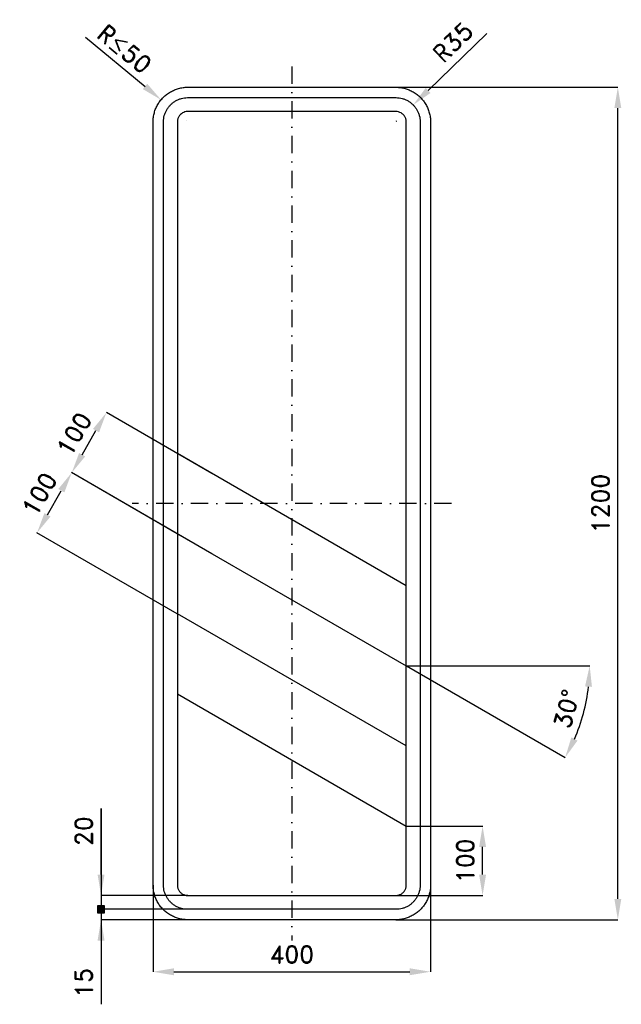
# Model space of a CAD drawing. Header units: millimetres. Extents: x -192 to 675, y -122 to 1297.
import ezdxf

# ---------------------------------------------------------------- set-up
doc = ezdxf.new("R2010")
doc.units = ezdxf.units.MM
doc.header["$LTSCALE"] = 5
doc.linetypes.add('ČERCHOVANÁX2', pattern=[2, 1, -0.5, 0, -0.5])
doc.layers.add('Kóty', color=2, linetype='Continuous')
doc.layers.add('Značka', color=7, linetype='Continuous')
doc.styles.get("Standard").update_dxf_attribs({"font": 'romand.shx', "height": 25})
doc.dimstyles.get("Standard").update_dxf_attribs({"dimtxt": 25, "dimasz": 30, "dimexe": 0.18, "dimexo": 0.0625, "dimgap": 12.5, "dimtad": 1, "dimdec": 0, "dimzin": 0, "dimdsep": 46, "dimtxsty": 'Standard', "dimcen": 0.09, "dimadec": 0, "dimazin": 0, "dimtfac": 1, "dimtdec": 0, "dimtofl": 0, "dimtmove": 0, "dimatfit": 3, "dimfxl": 1, "dimtolj": 1, "dimtzin": 0, "dimarcsym": 0})

# ---------------------------------------------------------------- blocks, each defined once
blk = doc.blocks.new('*D0')
at = {"layer": 'Defpoints', "color": 0, "transparency": 16777216}
for p in [(375, 1174.5), (351.1, 1151.3)]:
    blk.add_point(p, dxfattribs=at)
at = {"layer": 'Kóty', "color": 0, "lineweight": -2, "transparency": 16777216}
for p, q in [((481.3, 1277.6), (396.5, 1195.4)), ((351, 1151.3), (351.2, 1151.3)), ((351.1, 1151.3), (351.1, 1151.4))]:
    blk.add_line(p, q, dxfattribs=at)
blk.add_arc((351.1, 1151.3), 33.3, 43.7996, 44.5489, dxfattribs=at)
at = {"layer": 'Kóty', "color": 0, "transparency": 16777216}
blk.add_solid([(393, 1199), (400, 1191.8), (375, 1174.5)], dxfattribs=at)
at = {"layer": 'Kóty', "color": 0, "transparency": 16777216, "insert": (432.3, 1264.9), "char_height": 25, "attachment_point": 5, "rotation": 44.1093}
blk.add_mtext('\\A1;R35', dxfattribs=at)
blk = doc.blocks.new('*D1')
at = {"layer": 'Defpoints', "color": 0, "transparency": 16777216}
for p in [(0, 50), (400, 50), (400, -75)]:
    blk.add_point(p, dxfattribs=at)
at = {"layer": 'Kóty', "color": 0, "lineweight": -2, "transparency": 16777216}
for p, q in [((0, 49.9), (0, -75.2)), ((400, 49.9), (400, -75.2)), ((30, -75), (370, -75))]:
    blk.add_line(p, q, dxfattribs=at)
at = {"layer": 'Kóty', "color": 0, "transparency": 16777216}
for points in [[(30, -70), (30, -80), (0, -75)], [(370, -70), (370, -80), (400, -75)]]:
    blk.add_solid(points, dxfattribs=at)
at = {"layer": 'Kóty', "color": 0, "transparency": 16777216, "insert": (200, -50), "char_height": 25, "attachment_point": 5}
blk.add_mtext('\\A1;400', dxfattribs=at)
blk = doc.blocks.new('*D2')
at = {"layer": 'Defpoints', "color": 0, "transparency": 16777216}
for p in [(365, 135), (475, 135), (350, 35)]:
    blk.add_point(p, dxfattribs=at)
at = {"layer": 'Kóty', "color": 0, "lineweight": -2, "transparency": 16777216}
for p, q in [((365.1, 135), (475.2, 135)), ((475, 65), (475, 105)), ((350.1, 35), (475.2, 35))]:
    blk.add_line(p, q, dxfattribs=at)
at = {"layer": 'Kóty', "color": 0, "transparency": 16777216}
for points in [[(470, 105), (480, 105), (475, 135)], [(470, 65), (480, 65), (475, 35)]]:
    blk.add_solid(points, dxfattribs=at)
at = {"layer": 'Kóty', "color": 0, "transparency": 16777216, "insert": (450, 85), "char_height": 25, "attachment_point": 5, "rotation": 90}
blk.add_mtext('\\A1;100', dxfattribs=at)
blk = doc.blocks.new('*D3')
at = {"layer": 'Defpoints', "color": 0, "transparency": 16777216}
for p in [(35, 556.5), (365, 365.9), (365, 365.9), (385, 365.9), (613.4, 275.5)]:
    blk.add_point(p, dxfattribs=at)
at = {"layer": 'Kóty', "color": 0, "lineweight": -2, "transparency": 16777216}
for p, q in [((365.1, 365.9), (594.1, 233.7)), ((385.1, 365.9), (629.6, 365.9))]:
    blk.add_line(p, q, dxfattribs=at)
blk.add_arc((365, 365.9), 264.4, 336.5052, 353.4948, dxfattribs=at)
at = {"layer": 'Kóty', "color": 0, "transparency": 16777216}
for points in [[(622.7, 336.3), (632.7, 335.7), (629.4, 365.9)], [(611.9, 258.3), (603, 262.8), (594, 233.8)]]:
    blk.add_solid(points, dxfattribs=at)
at = {"layer": 'Kóty', "color": 0, "transparency": 16777216, "insert": (596.2, 304), "char_height": 25, "attachment_point": 5, "rotation": 75}
blk.add_mtext('\\A1;30°', dxfattribs=at)
blk = doc.blocks.new('*D4')
at = {"layer": 'Defpoints', "color": 0, "transparency": 16777216}
for p in [(350, 1200), (670, 1200), (350, 0)]:
    blk.add_point(p, dxfattribs=at)
at = {"layer": 'Kóty', "color": 0, "lineweight": -2, "transparency": 16777216}
for p, q in [((350.1, 1200), (670.2, 1200)), ((670, 30), (670, 1170)), ((350.1, 0), (670.2, 0))]:
    blk.add_line(p, q, dxfattribs=at)
at = {"layer": 'Kóty', "color": 0, "transparency": 16777216}
for points in [[(665, 1170), (675, 1170), (670, 1200)], [(665, 30), (675, 30), (670, 0)]]:
    blk.add_solid(points, dxfattribs=at)
at = {"layer": 'Kóty', "color": 0, "transparency": 16777216, "insert": (645, 600), "char_height": 25, "attachment_point": 5, "rotation": 90}
blk.add_mtext('\\A1;1200', dxfattribs=at)
blk = doc.blocks.new('*D5')
at = {"layer": 'Defpoints', "color": 0, "transparency": 16777216}
for p in [(-67.3, 731), (85, 643.1), (35, 556.5)]:
    blk.add_point(p, dxfattribs=at)
at = {"layer": 'Kóty', "color": 0, "lineweight": -2, "transparency": 16777216}
for p, q in [((84.9, 643.1), (-67.4, 731.1)), ((-102.3, 670.3), (-82.3, 705)), ((34.9, 556.5), (-117.4, 644.5))]:
    blk.add_line(p, q, dxfattribs=at)
at = {"layer": 'Kóty', "color": 0, "transparency": 16777216}
for points in [[(-86.6, 707.5), (-77.9, 702.5), (-67.3, 731)], [(-106.6, 672.8), (-97.9, 667.8), (-117.3, 644.4)]]:
    blk.add_solid(points, dxfattribs=at)
at = {"layer": 'Kóty', "color": 0, "transparency": 16777216, "insert": (-113.9, 700.2), "char_height": 25, "attachment_point": 5, "rotation": 60}
blk.add_mtext('\\A1;100', dxfattribs=at)
blk = doc.blocks.new('*D6')
at = {"layer": 'Defpoints', "color": 0, "transparency": 16777216}
for p in [(-117.3, 644.4), (85, 527.6), (35, 441)]:
    blk.add_point(p, dxfattribs=at)
at = {"layer": 'Kóty', "color": 0, "lineweight": -2, "transparency": 16777216}
for p, q in [((84.9, 527.6), (-117.4, 644.5)), ((-152.3, 583.7), (-132.3, 618.4)), ((34.9, 441), (-167.4, 557.9))]:
    blk.add_line(p, q, dxfattribs=at)
at = {"layer": 'Kóty', "color": 0, "transparency": 16777216}
for points in [[(-136.6, 620.9), (-127.9, 615.9), (-117.3, 644.4)], [(-156.6, 586.2), (-147.9, 581.2), (-167.3, 557.8)]]:
    blk.add_solid(points, dxfattribs=at)
at = {"layer": 'Kóty', "color": 0, "transparency": 16777216, "insert": (-163.9, 613.6), "char_height": 25, "attachment_point": 5, "rotation": 60}
blk.add_mtext('\\A1;100', dxfattribs=at)

msp = doc.modelspace()

# ---------------------------------------------------------------- hatches: boundary and pattern name
at = {"layer": 'Kóty'}
h = msp.add_hatch(color=256, dxfattribs=at)
h.dxf.hatch_style = 1
h.paths.add_polyline_path([(-80, 10), (-70, 10), (-70, 20), (-80, 20)])

# ---------------------------------------------------------------- linework, layer by layer
for p, q in [((-97.2, 1272.3), (-11.6, 1201.1)), ((48, 1151.5), (48.2, 1151.5)), ((48.1, 1151.4), (48.1, 1151.6)), ((365, 365.9), (385, 365.9)), ((-75, 65), (-75, 160.5)), ((-75, 160.5), (-75, -121.9)), ((49.9, 35), (-75.2, 35)), ((49.9, 15), (-80.5, 15)), ((49.9, 15), (-75.2, 15)), ((49.9, 0), (-75.2, 0))]:
    msp.add_line(p, q, dxfattribs=at)
msp.add_lwpolyline([(-80, 10), (-70, 10), (-70, 20), (-80, 20)], close=True, dxfattribs=at)
for points in [[(-14.8, 1197.3), (-8.4, 1205), (11.5, 1181.9)], [(-80, 65), (-70, 65), (-75, 35)], [(-80, -30), (-70, -30), (-75, 0)]]:
    msp.add_solid(points, dxfattribs=at)
at = {"layer": 'Značka', "color": 6, "linetype": 'ČERCHOVANÁX2', "lineweight": 25, "ltscale": 5}
for p, q in [((200, 1230), (200, -30)), ((430, 600), (-30, 600))]:
    msp.add_line(p, q, dxfattribs=at)
at = {"layer": 'Značka', "color": 5}
for points in [[(50, 0), (49.8, 0), (49.6, 0, -0.03218), (43.2, 0.5, -0.035443), (36.8, 1.8, -0.036267), (30.7, 3.8, -0.03442), (24.9, 6.8, -0.033722), (19.5, 10.4, -0.034085), (14.6, 14.6, -0.034209), (10.4, 19.5, -0.034229), (6.8, 24.9, -0.034044), (3.9, 30.7, -0.033412), (1.8, 36.8, -0.034127), (0.4, 43.2, -0.036745), (0, 49.6), (0, 49.8), (0, 50), (0, 1150), (0, 1150.2), (0, 1150.4, -0.03218), (0.5, 1156.8, -0.035447), (1.8, 1163.2, -0.036269), (3.8, 1169.3, -0.034413), (6.8, 1175.1, -0.033724), (10.4, 1180.5, -0.034096), (14.6, 1185.4, -0.034186), (19.5, 1189.6, -0.034227), (24.9, 1193.2, -0.034026), (30.7, 1196.1, -0.033407), (36.8, 1198.2, -0.034138), (43.2, 1199.6, -0.036736), (49.6, 1200), (49.8, 1200), (50, 1200), (350, 1200), (350.2, 1200), (350.4, 1200, -0.032198), (356.8, 1199.5, -0.035432), (363.2, 1198.2, -0.036246), (369.3, 1196.1, -0.034408), (375.1, 1193.2, -0.033723), (380.5, 1189.6, -0.034081), (385.4, 1185.4, -0.034214), (389.6, 1180.5, -0.034229), (393.2, 1175.1, -0.034047), (396.1, 1169.3, -0.033418), (398.2, 1163.2, -0.034127), (399.6, 1156.8, -0.036739), (400, 1150.4), (400, 1150.2), (400, 1150), (400, 50), (400, 49.8), (400, 49.6, -0.032179), (399.5, 43.2, -0.035442), (398.2, 36.8, -0.036264), (396.2, 30.7, -0.034415), (393.2, 24.9, -0.033719), (389.6, 19.5, -0.034086), (385.4, 14.6, -0.034205), (380.5, 10.4, -0.03423), (375.1, 6.8, -0.034046), (369.3, 3.9, -0.033413), (363.2, 1.8, -0.034127), (356.8, 0.4, -0.036745), (350.4, 0), (350.2, 0), (350, 0), (50, 0)], [(50, 15), (49.9, 15), (49.7, 15, -0.03218), (45.2, 15.3, -0.035443), (40.8, 16.2, -0.036267), (36.5, 17.7, -0.034421), (32.4, 19.7, -0.033721), (28.6, 22.3, -0.034085), (25.3, 25.3, -0.034209), (22.2, 28.6, -0.034229), (19.7, 32.4, -0.034044), (17.7, 36.5, -0.033412), (16.2, 40.8, -0.034127), (15.3, 45.2, -0.036745), (15, 49.7), (15, 49.9), (15, 50), (15, 1150), (15, 1150.1), (15, 1150.3, -0.032179), (15.3, 1154.8, -0.035439), (16.2, 1159.2, -0.036265), (17.7, 1163.5, -0.034427), (19.7, 1167.6, -0.033708), (22.3, 1171.3, -0.034071), (25.3, 1174.7, -0.034207), (28.6, 1177.7, -0.034231), (32.4, 1180.3, -0.034014), (36.5, 1182.3, -0.03341), (40.8, 1183.8, -0.034149), (45.2, 1184.7, -0.036731), (49.7, 1185), (49.9, 1185), (50, 1185), (350, 1185), (350.1, 1185), (350.3, 1185, -0.032166), (354.8, 1184.7, -0.035447), (359.2, 1183.8, -0.036284), (363.5, 1182.3, -0.03444), (367.6, 1180.3, -0.033719), (371.4, 1177.7, -0.034074), (374.7, 1174.7, -0.034201), (377.8, 1171.3, -0.034197), (380.3, 1167.6, -0.034046), (382.3, 1163.5, -0.033399), (383.8, 1159.2, -0.034128), (384.7, 1154.8, -0.036744), (385, 1150.3), (385, 1150.1), (385, 1150), (385, 50), (385, 49.9), (385, 49.7, -0.032179), (384.7, 45.2, -0.035442), (383.8, 40.8, -0.036269), (382.3, 36.5, -0.034418), (380.3, 32.4, -0.033714), (377.8, 28.6, -0.034079), (374.7, 25.3, -0.034207), (371.4, 22.2, -0.034228), (367.6, 19.7, -0.034043), (363.5, 17.7, -0.03341), (359.2, 16.2, -0.034128), (354.8, 15.3, -0.036745), (350.3, 15), (350.1, 15), (350, 15), (50, 15)], [(50, 35), (350, 35), (350.1, 35), (350.1, 35, 0.032178), (352.1, 35.1, 0.035444), (354, 35.5, 0.036274), (355.8, 36.2, 0.034412), (357.5, 37, 0.03371), (359.2, 38.1, 0.034083), (360.6, 39.4, 0.034209), (361.9, 40.8, 0.034229), (363, 42.5, 0.034026), (363.8, 44.2, 0.033416), (364.5, 46, 0.034113), (364.9, 47.9, 0.036749), (365, 49.9), (365, 49.9), (365, 50), (365, 1150), (365, 1150.1), (365, 1150.1, 0.03218), (364.9, 1152, 0.03544), (364.5, 1154, 0.036283), (363.8, 1155.8, 0.034467), (363, 1157.5, 0.033771), (361.9, 1159.1, 0.034066), (360.6, 1160.6, 0.034275), (359.2, 1161.9), (357.5, 1163), (355.8, 1163.8), (354, 1164.5), (352.1, 1164.9), (350.1, 1165), (350.1, 1165), (350, 1165), (50, 1165), (49.9, 1165), (49.9, 1165), (47.9, 1164.9), (46, 1164.5), (44.2, 1163.8), (42.5, 1163), (40.8, 1161.9), (39.4, 1160.6), (38.1, 1159.1, 0.034238), (37, 1157.5, 0.034038), (36.2, 1155.8, 0.033414), (35.5, 1154, 0.034133), (35.1, 1152, 0.036745), (35, 1150.1), (35, 1150.1), (35, 1150), (35, 50), (35, 49.9), (35, 49.9, 0.032177), (35.1, 47.9, 0.035442), (35.5, 46, 0.036268), (36.2, 44.2, 0.034419), (37, 42.5, 0.033722), (38.1, 40.8, 0.034086), (39.4, 39.4, 0.034209), (40.8, 38.1, 0.034227), (42.5, 37, 0.034042), (44.2, 36.2, 0.033411), (46, 35.5, 0.034127), (47.9, 35.1, 0.036745), (49.9, 35), (49.9, 35), (50, 35)]]:
    msp.add_lwpolyline(points, format="xyb", dxfattribs=at)
at = {"layer": 'Značka', "color": 1}
for points in [[(365, 481.4), (35, 671.9), (35, 556.5), (365, 365.9), (365, 481.4)], [(365, 250.5), (35, 441), (35, 325.5), (365, 135), (365, 250.5)]]:
    msp.add_lwpolyline(points, dxfattribs=at)

# ---------------------------------------------------------------- texts
at = {"layer": 'Kóty', "char_height": 25, "attachment_point": 5}
for s, insert, rotation in [('\\A1;R{\\A0;≤}50', (-41.1, 1255.2), 320.2593), ('\\A1;20', (-100, 127.7), 90), ('\\A1;15', (-100, -91), 90)]:
    msp.add_mtext(s, dxfattribs=dict(at, insert=insert, rotation=rotation))

# ---------------------------------------------------------------- dimensions: what is measured, and where the dimension line sits
at = {"layer": 'Kóty'}
dim = msp.add_radius_dim(center=(351.1, 1151.3), mpoint=(375, 1174.5), text='R35', dimstyle='Standard', dxfattribs=at)
dim.commit()
dim.dimension.update_dxf_attribs({"geometry": '*D0', "text_midpoint": (449.7, 1246.9)})
dim = msp.add_linear_dim(base=(670, 1200), p1=(350, 0), p2=(350, 1200), angle=90, dimstyle='Standard', dxfattribs=at)
dim.commit()
dim.dimension.update_dxf_attribs({"geometry": '*D4', "text_midpoint": (670, 600), "dimtype": 160})
for p1, p2, distance, picture, middle in [((35, 556.5), (85, 643.1), 175.8, '*D5', (-113.9, 700.2)), ((35, 441), (85, 527.6), 233.5, '*D6', (-163.9, 613.6))]:
    dim = msp.add_aligned_dim(p1=p1, p2=p2, distance=distance, dimstyle='Standard', dxfattribs=at)
    dim.commit()
    dim.dimension.update_dxf_attribs({"geometry": picture, "text_midpoint": middle})
dim = msp.add_angular_dim_2l(base=(613.4, 275.5), line1=((35, 556.5), (365, 365.9)), line2=((365, 365.9), (385, 365.9)), dimstyle='Standard', dxfattribs=at)
dim.commit()
dim.dimension.update_dxf_attribs({"geometry": '*D3', "text_midpoint": (596.2, 304)})
dim = msp.add_linear_dim(base=(475, 135), p1=(350, 35), p2=(365, 135), angle=90, dimstyle='Standard', dxfattribs=at)
dim.commit()
dim.dimension.update_dxf_attribs({"geometry": '*D2', "text_midpoint": (450, 85)})
dim = msp.add_linear_dim(base=(400, -75), p1=(0, 50), p2=(400, 50), dimstyle='Standard', dxfattribs=at)
dim.commit()
dim.dimension.update_dxf_attribs({"geometry": '*D1', "text_midpoint": (200, -50)})

doc.saveas('drawing.dxf')
